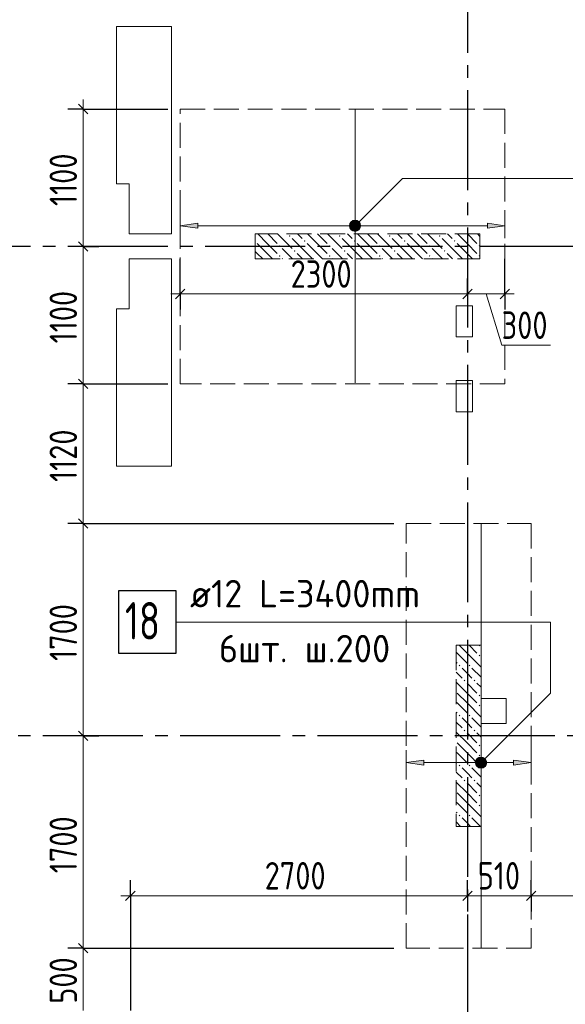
# Model space of a CAD drawing. Header units: millimetres. Extents: x 0 to 32165, y 0 to 42000.
# Tile 5 of 12: x 11037 to 15409, y 22480 to 30365. Entities that reach past the tile are written whole.
import ezdxf

# ---------------------------------------------------------------- set-up
doc = ezdxf.new("R2010")
doc.units = ezdxf.units.MM
doc.linetypes.add('______2', pattern=[270, 200, -70])
doc.linetypes.add('______5', pattern=[1100, 800, -100, 100, -100])
for name, color, linetype, lineweight in [('Standard', 7, 'Continuous', 25), ('ДОП Верх по Х', 7, 'Continuous', 25), ('ЖБ Пилон', 180, 'Continuous', 25), ('Оси', 40, '______5', 18), ('Позиционная метка номер позиции', 7, 'Continuous', 13), ('Примечания', 7, 'Continuous', 25)]:
    doc.layers.add(name, color=color, linetype=linetype, lineweight=lineweight)
doc.layers.add('ЖБ Перекрытие верхний уровень', color=7, linetype='Continuous', lineweight=25, true_color=0xe0e0ff)
doc.styles.add('GOST 2.304-81', font='txt')
doc.styles.add('ISOCPEUR', font='txt')

msp = doc.modelspace()

# ---------------------------------------------------------------- hatches: boundary and pattern name
at = {"layer": 'ДОП Верх по Х', "linetype": 'Continuous', "lineweight": 13, "transparency": 33554687}
for points in [[(12464, 28694.6), (12324, 28714.6), (12464, 28734.6)], [(14274, 24395.5), (14134, 24415.5), (14274, 24435.5)]]:
    msp.add_hatch(color=7, dxfattribs=at).paths.add_polyline_path(points, flags=16)
for points in [[(13691.7, 28695.8), (13691.7, 28733.3), (13686.5, 28714.6)], [(13691.7, 28733.3), (13705.2, 28682.3), (13705.2, 28746.8)], [(13691.7, 28733.3), (13691.7, 28695.8), (13705.2, 28682.3)], [(13705.2, 28746.8), (13724, 28677.1), (13724, 28752.1)], [(13705.2, 28746.8), (13705.2, 28682.3), (13724, 28677.1)], [(13724, 28752.1), (13724, 28677.1), (13742.7, 28682.3)], [(13724, 28752.1), (13742.7, 28682.3), (13742.7, 28746.8)], [(13742.7, 28746.8), (13742.7, 28682.3), (13756.2, 28695.8)], [(13742.7, 28746.8), (13756.2, 28695.8), (13756.2, 28733.3)], [(13756.2, 28733.3), (13756.2, 28695.8), (13761.5, 28714.6)], [(14784, 28694.6), (14924, 28714.6), (14784, 28734.6)], [(14701.8, 24434.3), (14715.3, 24383.3), (14715.3, 24447.7)], [(14715.3, 24447.7), (14734, 24378), (14734, 24453)], [(14715.3, 24447.7), (14715.3, 24383.3), (14734, 24378)], [(14734, 24453), (14734, 24378), (14752.8, 24383.3)], [(14734, 24453), (14752.8, 24383.3), (14752.8, 24447.7)], [(14752.8, 24447.7), (14752.8, 24383.3), (14766.2, 24396.8)], [(14752.8, 24447.7), (14766.2, 24396.8), (14766.2, 24434.3)], [(14701.8, 24396.8), (14701.8, 24434.3), (14696.5, 24415.5)], [(14701.8, 24434.3), (14701.8, 24396.8), (14715.3, 24383.3)], [(14766.2, 24434.3), (14766.2, 24396.8), (14771.5, 24415.5)], [(14994, 24395.5), (15134, 24415.5), (14994, 24435.5)]]:
    msp.add_hatch(color=7, dxfattribs=at).paths.add_polyline_path(points)
at = {"layer": 'ЖБ Пилон', "linetype": 'Continuous', "lineweight": 18, "transparency": 33554687}
for points in [[(13194.5, 28633.1), (13201, 28639.6), (13207.5, 28633.1), (13201, 28626.6)], [(13594.5, 28633.1), (13601, 28639.6), (13607.5, 28633.1), (13601, 28626.6)], [(13994.5, 28633.1), (14001, 28639.6), (14007.5, 28633.1), (14001, 28626.6)], [(14394.5, 28633.1), (14401, 28639.6), (14407.5, 28633.1), (14401, 28626.6)], [(12924, 28596.6), (12927.5, 28593.1), (12924, 28589.7)], [(13114.5, 28553.1), (13121, 28559.6), (13127.5, 28553.1), (13121, 28546.6)], [(13314.5, 28593.1), (13321, 28599.6), (13327.5, 28593.1), (13321, 28586.6)], [(13514.5, 28553.1), (13521, 28559.6), (13527.5, 28553.1), (13521, 28546.6)], [(13714.5, 28593.1), (13721, 28599.6), (13727.5, 28593.1), (13721, 28586.6)], [(13914.5, 28553.1), (13921, 28559.6), (13927.5, 28553.1), (13921, 28546.6)], [(14114.5, 28593.1), (14121, 28599.6), (14127.5, 28593.1), (14121, 28586.6)], [(14314.5, 28553.1), (14321, 28559.6), (14327.5, 28553.1), (14321, 28546.6)], [(14514.5, 28593.1), (14521, 28599.6), (14527.5, 28593.1), (14521, 28586.6)], [(14714.5, 28553.1), (14721, 28559.6), (14724, 28556.6), (14724, 28549.7), (14721, 28546.6)], [(13114.5, 28473.1), (13121, 28479.6), (13127.5, 28473.1), (13121, 28466.6)], [(13234.5, 28513.1), (13241, 28519.6), (13247.4, 28513.1), (13241, 28506.6)], [(13514.5, 28473.1), (13521, 28479.6), (13527.5, 28473.1), (13521, 28466.6)], [(13634.5, 28513.1), (13641, 28519.6), (13647.4, 28513.1), (13641, 28506.6)], [(13914.5, 28473.1), (13921, 28479.6), (13927.5, 28473.1), (13921, 28466.6)], [(14034.5, 28513.1), (14041, 28519.6), (14047.4, 28513.1), (14041, 28506.6)], [(14314.5, 28473.1), (14321, 28479.6), (14327.5, 28473.1), (14321, 28466.6)], [(14434.5, 28513.1), (14441, 28519.6), (14447.4, 28513.1), (14441, 28506.6)], [(14714.5, 28473.1), (14721, 28479.6), (14724, 28476.6), (14724, 28469.7), (14721, 28466.6)], [(14714.5, 25353.1), (14716.3, 25355), (14725.6, 25355), (14727.5, 25353.1), (14721, 25346.6)], [(14714.5, 25273.1), (14721, 25279.6), (14727.5, 25273.1), (14721, 25266.6)], [(14554.4, 25193.1), (14560.9, 25199.6), (14567.4, 25193.1), (14560.9, 25186.6)], [(14634.5, 25193.1), (14640.9, 25199.6), (14647.4, 25193.1), (14640.9, 25186.6)], [(14594.5, 25073.1), (14601, 25079.6), (14607.5, 25073.1), (14601, 25066.6)], [(14674.5, 25073.1), (14681, 25079.6), (14687.5, 25073.1), (14681, 25066.6)], [(14714.5, 24953.1), (14721, 24959.6), (14727.5, 24953.1), (14721, 24946.6)], [(14714.5, 24873.1), (14721, 24879.6), (14727.5, 24873.1), (14721, 24866.6)], [(14554.4, 24793.1), (14560.9, 24799.6), (14567.4, 24793.1), (14560.9, 24786.6)], [(14634.5, 24793.1), (14640.9, 24799.6), (14647.4, 24793.1), (14640.9, 24786.6)], [(14594.5, 24673.1), (14601, 24679.6), (14607.5, 24673.1), (14601, 24666.6)], [(14674.5, 24673.1), (14681, 24679.6), (14687.5, 24673.1), (14681, 24666.6)], [(14714.5, 24553.1), (14721, 24559.6), (14727.5, 24553.1), (14721, 24546.6)], [(14714.5, 24473.1), (14721, 24479.6), (14727.5, 24473.1), (14721, 24466.6)], [(14554.4, 24393.1), (14560.9, 24399.6), (14567.4, 24393.1), (14560.9, 24386.6)], [(14634.5, 24393.1), (14640.9, 24399.6), (14647.4, 24393.1), (14640.9, 24386.6)], [(14594.5, 24273.1), (14601, 24279.6), (14607.5, 24273.1), (14601, 24266.6)], [(14674.5, 24273.1), (14681, 24279.6), (14687.5, 24273.1), (14681, 24266.6)], [(14714.5, 24153.1), (14721, 24159.6), (14727.5, 24153.1), (14721, 24146.6)], [(14714.5, 24073.1), (14721, 24079.6), (14727.5, 24073.1), (14721, 24066.6)], [(14554.4, 23993.1), (14560.9, 23999.6), (14567.4, 23993.1), (14560.9, 23986.6)], [(14634.5, 23993.1), (14640.9, 23999.6), (14647.4, 23993.1), (14640.9, 23986.6)]]:
    msp.add_hatch(color=7, dxfattribs=at).paths.add_polyline_path(points, flags=16)
at = {"layer": 'Позиционная метка номер позиции', "linetype": 'Continuous', "lineweight": 13, "transparency": 33554687}
for points in [[(13680.7, 28726), (13755.8, 28682.7), (13692.2, 28746.4)], [(13680.7, 28726), (13755.8, 28682.7), (13692.2, 28746.4)], [(13680.7, 28703.1), (13735.5, 28671.3), (13680.7, 28726)], [(13680.7, 28726), (13735.5, 28671.3), (13755.8, 28682.7)], [(13680.7, 28703.1), (13735.5, 28671.3), (13680.7, 28726)], [(13680.7, 28726), (13735.5, 28671.3), (13755.8, 28682.7)], [(13712.5, 28671.3), (13680.7, 28703.1), (13692.2, 28682.7)], [(13680.7, 28703.1), (13712.5, 28671.3), (13735.5, 28671.3)], [(13712.5, 28671.3), (13680.7, 28703.1), (13692.2, 28682.7)], [(13680.7, 28703.1), (13712.5, 28671.3), (13735.5, 28671.3)], [(13692.2, 28746.4), (13767.3, 28703.1), (13712.5, 28757.8)], [(13692.2, 28746.4), (13767.3, 28703.1), (13712.5, 28757.8)], [(13692.2, 28746.4), (13755.8, 28682.7), (13767.3, 28703.1)], [(13692.2, 28746.4), (13755.8, 28682.7), (13767.3, 28703.1)], [(13712.5, 28757.8), (13767.3, 28703.1), (13767.3, 28726)], [(13712.5, 28757.8), (13767.3, 28726), (13735.5, 28757.8)], [(13712.5, 28757.8), (13767.3, 28703.1), (13767.3, 28726)], [(13712.5, 28757.8), (13767.3, 28726), (13735.5, 28757.8)], [(13735.5, 28757.8), (13767.3, 28726), (13755.8, 28746.4)], [(13735.5, 28757.8), (13767.3, 28726), (13755.8, 28746.4)], [(14690.7, 24427), (14765.8, 24383.7), (14702.2, 24447.3)], [(14702.2, 24447.3), (14777.3, 24404), (14722.5, 24458.8)], [(14702.2, 24447.3), (14765.8, 24383.7), (14777.3, 24404)], [(14722.5, 24458.8), (14777.3, 24404), (14777.3, 24427)], [(14722.5, 24458.8), (14777.3, 24427), (14745.4, 24458.8)], [(14745.4, 24458.8), (14777.3, 24427), (14765.8, 24447.3)], [(14690.7, 24404), (14745.4, 24372.2), (14690.7, 24427)], [(14690.7, 24427), (14745.4, 24372.2), (14765.8, 24383.7)], [(14722.5, 24372.2), (14690.7, 24404), (14702.2, 24383.7)], [(14690.7, 24404), (14722.5, 24372.2), (14745.4, 24372.2)]]:
    msp.add_hatch(color=7, dxfattribs=at).paths.add_polyline_path(points)

# ---------------------------------------------------------------- linework, layer by layer
at = {"layer": 'Standard', "color": 251, "linetype": 'Continuous', "lineweight": -3, "true_color": 0x656565, "transparency": 33554687}
for p, q in [((11546.9, 29650), (11421.9, 29650)), ((11546.9, 29650), (11671.9, 29650)), ((11546.9, 29650), (12224, 29650)), ((11546.9, 28550), (11421.9, 28550)), ((11546.9, 28550), (11671.9, 28550)), ((11546.9, 28550), (11546.9, 28550)), ((12324, 28168.5), (12324, 28450)), ((14924, 28168.5), (14924, 28450)), ((12324, 28168.5), (12324, 28293.5)), ((14624, 28168.5), (14624, 28293.5)), ((14924, 28168.5), (14924, 28293.5)), ((12324, 28168.5), (12324, 28043.5)), ((14624, 28168.5), (14624, 28043.5)), ((14624, 28168.5), (14624, 28168.5)), ((14924, 28168.5), (14924, 28043.5)), ((11546.9, 27450), (11421.9, 27450)), ((11546.9, 27450), (11671.9, 27450)), ((11546.9, 27450), (12224, 27450)), ((11546.9, 26330), (11421.9, 26330)), ((11546.9, 26330), (11671.9, 26330)), ((11546.9, 26330), (14034, 26330)), ((11546.9, 24630), (11421.9, 24630)), ((11546.9, 24630), (11671.9, 24630)), ((11546.9, 24630), (11546.9, 24630)), ((11924, 23349.3), (11924, 23474.3)), ((14624, 23349.3), (14624, 23474.3)), ((15134, 23349.3), (15134, 23474.3)), ((11924, 23349.3), (11924, 23224.3)), ((11924, 23349.3), (11924, 22430)), ((14624, 23349.3), (14624, 23224.3)), ((14624, 23349.3), (14624, 23349.3)), ((15134, 23349.3), (15134, 23224.3)), ((15134, 23349.3), (15134, 23349.3)), ((11546.9, 22930), (11421.9, 22930)), ((11546.9, 22930), (11671.9, 22930)), ((11546.9, 22930), (14034, 22930))]:
    msp.add_line(p, q, dxfattribs=at)
at = {"layer": 'Standard', "color": 7, "linetype": 'Continuous', "lineweight": 25, "transparency": 33554687}
for p, q in [((11509.4, 29687.5), (11584.4, 29612.5)), ((11509.4, 28587.5), (11584.4, 28512.5)), ((12361.5, 28206), (12286.5, 28131)), ((14661.5, 28206), (14586.5, 28131)), ((14961.5, 28206), (14886.5, 28131)), ((11509.4, 27487.5), (11584.4, 27412.5)), ((11509.4, 26367.5), (11584.4, 26292.5)), ((11509.4, 24667.5), (11584.4, 24592.5)), ((11886.5, 23311.8), (11961.5, 23386.8)), ((14586.5, 23311.8), (14661.5, 23386.8)), ((15096.5, 23311.8), (15171.5, 23386.8)), ((11509.4, 22967.5), (11584.4, 22892.5))]:
    msp.add_line(p, q, dxfattribs=at)
at = {"layer": 'Standard', "color": 7, "linetype": 'Continuous', "lineweight": 13, "transparency": 33554687}
for p, q in [((11546.9, 29650), (11546.9, 29725)), ((11546.9, 28550), (11546.9, 27450)), ((12324, 28168.5), (12249, 28168.5)), ((14924, 28168.5), (14624, 28168.5)), ((14774, 28168.5), (14898.7, 27758.6)), ((14924, 28168.5), (14999, 28168.5)), ((14898.7, 27758.6), (15289.7, 27758.6)), ((11546.9, 27450), (11546.9, 26330)), ((11546.9, 26330), (11546.9, 24630)), ((11546.9, 24630), (11546.9, 22930)), ((11924, 23349.3), (11849, 23349.3)), ((11924, 23349.3), (14624, 23349.3)), ((14624, 23349.3), (15134, 23349.3)), ((15134, 23349.3), (16324, 23349.3)), ((11546.9, 22930), (11546.9, 22430))]:
    msp.add_line(p, q, dxfattribs=at)
for points in [[(11546.9, 29650), (11546.9, 28791.6), (11546.9, 28791.6), (11546.9, 28550)], [(14624, 28168.5), (13259, 28168.5), (13259, 28168.5), (12324, 28168.5)]]:
    msp.add_lwpolyline(points, dxfattribs=at)
at = {"layer": 'ДОП Верх по Х', "color": 7, "linetype": 'Continuous', "lineweight": 18, "transparency": 33554687}
for p, q in [((13724, 29643), (13724, 27457)), ((14734, 26324), (14734, 22936))]:
    msp.add_line(p, q, dxfattribs=at)
at = {"layer": 'ДОП Верх по Х', "color": 251, "linetype": 'Continuous', "lineweight": 13, "true_color": 0x494949, "transparency": 33554687}
for p, q in [((12324, 28714.6), (12324, 28814.6)), ((14924, 28714.6), (14924, 28814.6)), ((12324, 28714.6), (12464, 28734.6)), ((12464, 28694.6), (12324, 28714.6)), ((12324, 28714.6), (12324, 28614.6)), ((12324, 28714.6), (12324, 28714.6)), ((12464, 28734.6), (12464, 28694.6)), ((12464, 28714.6), (13694, 28714.6)), ((13724, 28752.1), (13724, 28752.1)), ((13754, 28714.6), (14784, 28714.6)), ((14924, 28714.6), (14784, 28734.6)), ((14784, 28734.6), (14784, 28694.6)), ((14784, 28694.6), (14924, 28714.6)), ((14924, 28714.6), (14924, 28614.6)), ((14924, 28714.6), (14924, 28714.6)), ((13724, 28677.1), (13724, 28677.1)), ((14134, 24415.5), (14134, 24515.5)), ((14734, 24453), (14734, 24453)), ((15134, 24415.5), (15134, 24515.5)), ((14134, 24415.5), (14274, 24435.5)), ((14274, 24395.5), (14134, 24415.5)), ((14134, 24415.5), (14134, 24315.5)), ((14134, 24415.5), (14134, 24415.5)), ((14274, 24435.5), (14274, 24395.5)), ((14274, 24415.5), (14704, 24415.5)), ((14734, 24378), (14734, 24378)), ((14764, 24415.5), (14994, 24415.5)), ((15134, 24415.5), (14994, 24435.5)), ((14994, 24435.5), (14994, 24395.5)), ((14994, 24395.5), (15134, 24415.5)), ((15134, 24415.5), (15134, 24315.5)), ((15134, 24415.5), (15134, 24415.5))]:
    msp.add_line(p, q, dxfattribs=at)
at = {"layer": 'ДОП Верх по Х', "color": 7, "linetype": 'Continuous', "lineweight": 13, "transparency": 33554687}
msp.add_line((12381.8, 25541.3), (14489.8, 25541.3), dxfattribs=at)
at = {"layer": 'ДОП Верх по Х', "color": 7, "linetype": 'Continuous', "lineweight": 25, "transparency": 33554687}
msp.add_lwpolyline([(11829.8, 25291.3), (12289.8, 25291.3), (12289.8, 25791.3), (11829.8, 25791.3), (11829.8, 25291.3)], dxfattribs=at)
at = {"layer": 'ДОП Верх по Х', "color": 251, "linetype": 'Continuous', "lineweight": 13, "true_color": 0x494949, "transparency": 33554687}
for centre in [(13724, 28714.6), (14734, 24415.5)]:
    msp.add_circle(centre, 37.5, dxfattribs=at)
at = {"layer": 'ЖБ Перекрытие верхний уровень', "color": 7, "linetype": 'Continuous', "lineweight": 18, "transparency": 33554687}
for p, q in [((12254, 30310), (11814, 30310)), ((11814, 30310), (11814, 29050)), ((12254, 29050), (12254, 30310)), ((11814, 29050), (11914, 29050)), ((11914, 29050), (11914, 28650)), ((12254, 28650), (12254, 29050)), ((11914, 28650), (12254, 28650)), ((12254, 28450), (11914, 28450)), ((11914, 28450), (11914, 28050)), ((12254, 28050), (12254, 28450)), ((14664, 28075), (14534, 28075)), ((14534, 28075), (14534, 27825)), ((14664, 27825), (14664, 28075)), ((11914, 28050), (11814, 28050)), ((11814, 28050), (11814, 26790)), ((12254, 26790), (12254, 28050)), ((14534, 27825), (14664, 27825)), ((14664, 27475), (14534, 27475)), ((14534, 27475), (14534, 27225)), ((14664, 27225), (14664, 27475)), ((14534, 27225), (14664, 27225)), ((11814, 26790), (12254, 26790)), ((14934, 24930), (14734, 24930)), ((14734, 24930), (14734, 24730)), ((14934, 24730), (14934, 24930)), ((14734, 24730), (14934, 24730))]:
    msp.add_line(p, q, dxfattribs=at)
at = {"layer": 'ЖБ Пилон', "color": 253, "linetype": '______2', "lineweight": 13, "true_color": 0xa0a0a0, "transparency": 33554687}
for p, q in [((14724, 28650), (12924, 28650)), ((12924, 28650), (12924, 28450)), ((14724, 28450), (14724, 28650)), ((12924, 28450), (14724, 28450)), ((14534, 25355), (14534, 23905)), ((14734, 25355), (14534, 25355)), ((14734, 23905), (14734, 25355)), ((14534, 23905), (14734, 23905))]:
    msp.add_line(p, q, dxfattribs=at)
at = {"layer": 'ЖБ Пилон', "color": 9, "linetype": 'Continuous', "lineweight": 18, "true_color": 0xc7c7c7, "transparency": 33554687}
for p, q in [((13021, 28573.1), (12944.1, 28650)), ((13024.1, 28650), (13101, 28573.1)), ((13104.1, 28650), (13221, 28533.1)), ((13264.1, 28650), (13301, 28613.1)), ((13421, 28573.1), (13344.1, 28650)), ((13424.1, 28650), (13501, 28573.1)), ((13504.1, 28650), (13621, 28533.1)), ((13664.1, 28650), (13701, 28613.1)), ((13821, 28573.1), (13744.1, 28650)), ((13824.1, 28650), (13901, 28573.1)), ((13904.1, 28650), (14021, 28533.1)), ((14064.1, 28650), (14101, 28613.1)), ((14221, 28573.1), (14144.1, 28650)), ((14224.1, 28650), (14301, 28573.1)), ((14304.1, 28650), (14421, 28533.1)), ((14464.1, 28650), (14501, 28613.1)), ((14621, 28573.1), (14544.1, 28650)), ((14624.1, 28650), (14701, 28573.1)), ((14704.1, 28650), (14724, 28630.1)), ((12941, 28573.1), (13021, 28493.1)), ((13021, 28573.1), (13101, 28493.1)), ((13341, 28493.1), (13221, 28613.1)), ((13341, 28573.1), (13421, 28493.1)), ((13421, 28573.1), (13501, 28493.1)), ((13741, 28493.1), (13621, 28613.1)), ((13741, 28573.1), (13821, 28493.1)), ((13821, 28573.1), (13901, 28493.1)), ((14141, 28493.1), (14021, 28613.1)), ((14141, 28573.1), (14221, 28493.1)), ((14221, 28573.1), (14301, 28493.1)), ((14541, 28493.1), (14421, 28613.1)), ((14541, 28573.1), (14621, 28493.1)), ((14621, 28573.1), (14701, 28493.1)), ((12941, 28493.1), (12924, 28510.1)), ((12941, 28493.1), (12984.1, 28450)), ((13021, 28493.1), (13064.1, 28450)), ((13181, 28493.1), (13141, 28533.1)), ((13221, 28453.1), (13181, 28493.1)), ((13260.9, 28493.1), (13304.1, 28450)), ((13341, 28493.1), (13384.1, 28450)), ((13421, 28493.1), (13464.1, 28450)), ((13581, 28493.1), (13541, 28533.1)), ((13621, 28453.1), (13581, 28493.1)), ((13660.9, 28493.1), (13704.1, 28450)), ((13741, 28493.1), (13784.1, 28450)), ((13821, 28493.1), (13864.1, 28450)), ((13981, 28493.1), (13941, 28533.1)), ((14021, 28453.1), (13981, 28493.1)), ((14060.9, 28493.1), (14104.1, 28450)), ((14141, 28493.1), (14184.1, 28450)), ((14221, 28493.1), (14264.1, 28450)), ((14381, 28493.1), (14341, 28533.1)), ((14421, 28453.1), (14381, 28493.1)), ((14460.9, 28493.1), (14504.1, 28450)), ((14541, 28493.1), (14584.1, 28450)), ((14621, 28493.1), (14664.1, 28450)), ((13141, 28453.1), (13144.1, 28450)), ((13541, 28453.1), (13544.1, 28450)), ((13941, 28453.1), (13944.1, 28450)), ((14341, 28453.1), (14344.1, 28450)), ((14559.1, 25355), (14621, 25293.1)), ((14639.1, 25355), (14701, 25293.1)), ((14540.9, 25293.1), (14534, 25300.1)), ((14540.9, 25293.1), (14621, 25213.1)), ((14621, 25293.1), (14734, 25180.1)), ((14534, 25220.1), (14540.9, 25213.1)), ((14621, 25133.1), (14581, 25173.1)), ((14660.9, 25173.1), (14734, 25100.1)), ((14534, 25140.1), (14581, 25093.1)), ((14660.9, 25093.1), (14621, 25133.1)), ((14621, 24973.1), (14534, 25060.1)), ((14621, 25053.1), (14701, 24973.1)), ((14701, 25053.1), (14734, 25020.1)), ((14540.9, 24973.1), (14621, 24893.1)), ((14621, 24973.1), (14701, 24893.1)), ((14540.9, 24893.1), (14534, 24900.1)), ((14540.9, 24893.1), (14621, 24813.1)), ((14621, 24893.1), (14734, 24780.1)), ((14534, 24820.1), (14540.9, 24813.1)), ((14621, 24733.1), (14581, 24773.1)), ((14660.9, 24773.1), (14734, 24700.1)), ((14534, 24740.1), (14581, 24693.1)), ((14660.9, 24693.1), (14621, 24733.1)), ((14621, 24573.1), (14534, 24660.1)), ((14621, 24653.1), (14701, 24573.1)), ((14701, 24653.1), (14734, 24620.1)), ((14540.9, 24573.1), (14621, 24493.1)), ((14621, 24573.1), (14701, 24493.1)), ((14540.9, 24493.1), (14534, 24500.1)), ((14540.9, 24493.1), (14621, 24413.1)), ((14621, 24493.1), (14734, 24380.1)), ((14534, 24420.1), (14540.9, 24413.1)), ((14621, 24333.1), (14581, 24373.1)), ((14660.9, 24373.1), (14734, 24300.1)), ((14534, 24340.1), (14581, 24293.1)), ((14660.9, 24293.1), (14621, 24333.1)), ((14621, 24173.1), (14534, 24260.1)), ((14621, 24253.1), (14701, 24173.1)), ((14701, 24253.1), (14734, 24220.1)), ((14540.9, 24173.1), (14621, 24093.1)), ((14621, 24173.1), (14701, 24093.1)), ((14540.9, 24093.1), (14534, 24100.1)), ((14540.9, 24093.1), (14621, 24013.1)), ((14621, 24093.1), (14734, 23980.1)), ((14534, 24020.1), (14540.9, 24013.1)), ((14621, 23933.1), (14581, 23973.1)), ((14660.9, 23973.1), (14729.1, 23905)), ((14534, 23940.1), (14569.1, 23905)), ((14649.1, 23905), (14621, 23933.1))]:
    msp.add_line(p, q, dxfattribs=at)
at = {"layer": 'Оси', "color": 8, "linetype": '______5', "lineweight": -3, "transparency": 33554687}
for p, q in [((14624, 39700), (14624, 15930)), ((26524, 28550), (3600, 28550)), ((27424, 24630), (3600, 24630))]:
    msp.add_line(p, q, dxfattribs=at)
at = {"layer": 'Позиционная метка номер позиции', "color": 7, "linetype": 'Continuous', "lineweight": 13, "transparency": 33554687}
for p, q in [((13692.2, 28746.4), (13692.2, 28746.4)), ((13692.2, 28746.4), (13692.2, 28746.4)), ((13755.8, 28746.4), (13755.8, 28746.4)), ((13755.8, 28746.4), (13755.8, 28746.4)), ((13692.2, 28682.7), (13692.2, 28682.7)), ((13692.2, 28682.7), (13692.2, 28682.7)), ((13755.8, 28682.7), (13755.8, 28682.7)), ((13755.8, 28682.7), (13755.8, 28682.7)), ((14702.2, 24447.3), (14702.2, 24447.3)), ((14765.8, 24447.3), (14765.8, 24447.3)), ((14702.2, 24383.7), (14702.2, 24383.7)), ((14765.8, 24383.7), (14765.8, 24383.7))]:
    msp.add_line(p, q, dxfattribs=at)
for points in [[(13724, 28714.6), (14103, 29093.6), (18124, 29093.6)], [(13724, 28714.6), (14103, 29093.6), (18124, 29093.6)], [(14734, 24415.5), (15289.8, 24971.3), (15289.8, 25541.3), (12289.8, 25541.3)]]:
    msp.add_lwpolyline(points, dxfattribs=at)
for centre in [(13724, 28714.6), (13724, 28714.6), (14734, 24415.5)]:
    msp.add_circle(centre, 45, dxfattribs=at)
at = {"layer": 'Примечания', "color": 7, "linetype": '______2', "lineweight": 18, "transparency": 33554687}
for p, q in [((12324, 29650), (14924, 29650)), ((12324, 27450), (12324, 29650)), ((14924, 29650), (14924, 27450)), ((14924, 27450), (12324, 27450)), ((14134, 26330), (15134, 26330)), ((14134, 22930), (14134, 26330)), ((15134, 26330), (15134, 22930)), ((15134, 22930), (14134, 22930))]:
    msp.add_line(p, q, dxfattribs=at)

# ---------------------------------------------------------------- texts
at = {"layer": 'Standard', "color": 7, "linetype": 'Continuous', "lineweight": 25, "transparency": 33554687, "char_height": 220, "attachment_point": 7, "rotation": 90, "style": 'GOST 2.304-81'}
for s, insert, width in [('1100', (11496.9, 28873.2), 578.854), ('1100', (11496.9, 27773.2), 578.854), ('1120', (11496.9, 26663.2), 578.854), ('1700', (11496.9, 25229.8), 625.729), ('1700', (11496.9, 23529.8), 625.729), ('500', (11496.9, 22484.5), 516.396)]:
    msp.add_mtext(s, dxfattribs=dict(at, insert=insert, width=width))
at = {"layer": 'Standard', "color": 7, "linetype": 'Continuous', "lineweight": 25, "transparency": 33554687, "char_height": 220, "attachment_point": 7, "style": 'GOST 2.304-81'}
for s, insert, width in [('2300', (13208.2, 28218.5), 657.046), ('300', (14898.7, 27808.5), 516.396), ('2700', (13000.3, 23399.3), 672.622), ('510', (14707, 23399.3), 469.503)]:
    msp.add_mtext(s, dxfattribs=dict(at, insert=insert, width=width))
at = {"layer": 'ДОП Верх по Х', "color": 7, "linetype": 'Continuous', "lineweight": 13, "transparency": 33554687, "attachment_point": 7, "style": 'ISOCPEUR'}
for s, insert, char_height, width in [('\\W0.96;ø12 L=3400mm ', (12401.8, 25658.6), 220, 2172.599), ('\\W0.75;18', (11879.8, 25401.3), 300, 472.272), ('\\W0.97;6шт. ш.200 ', (12632.8, 25218.6), 220, 1712.324)]:
    msp.add_mtext(s, dxfattribs=dict(at, insert=insert, char_height=char_height, width=width))

doc.saveas('drawing.dxf')
